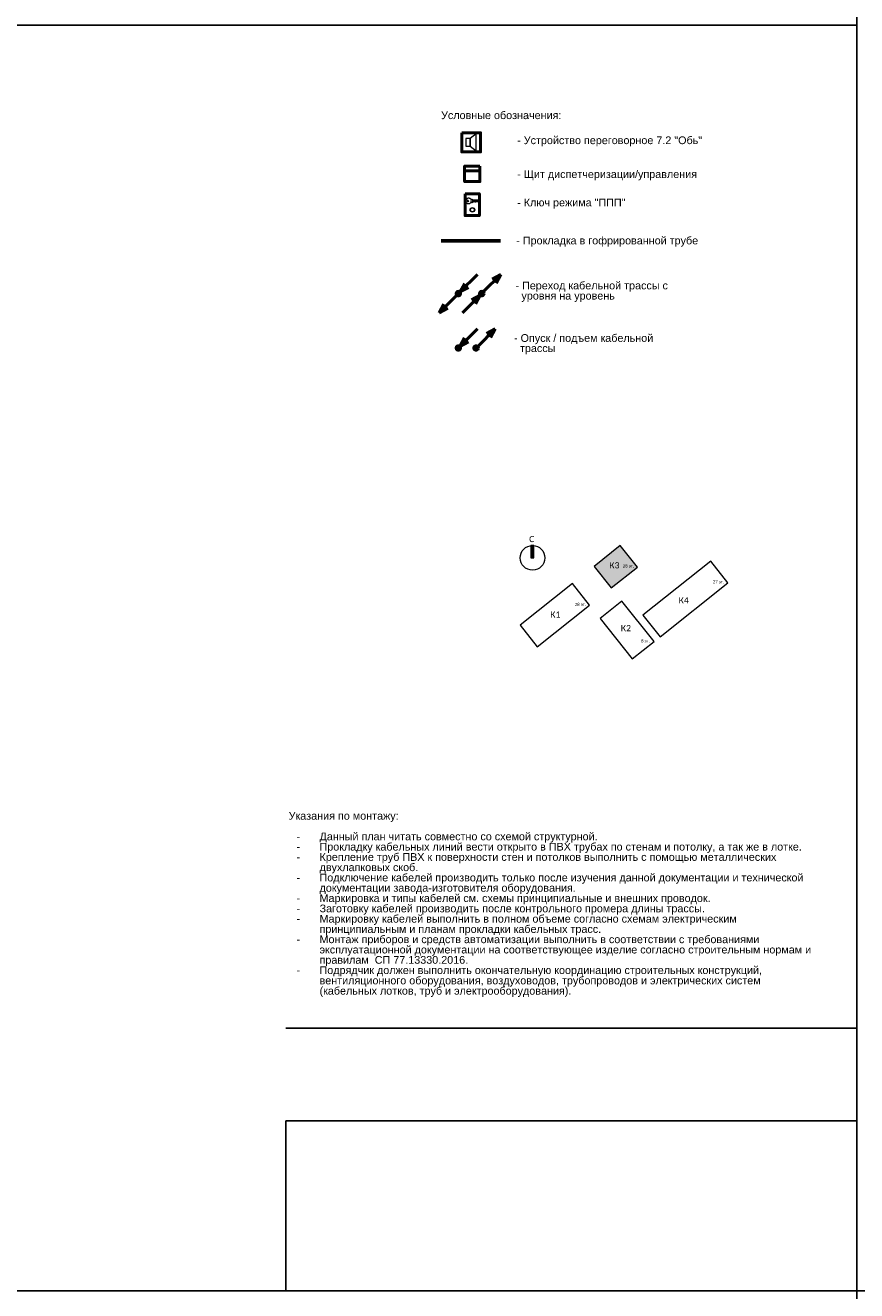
# Model space of a CAD drawing. Header units: millimetres. Extents: x -277772 to 277599, y -59564 to 282085.
# Tile 154 of 192: x -38058 to -11109, y 194681 to 235681. Entities that reach past the tile are written whole.
import ezdxf
from ezdxf.enums import TextEntityAlignment as Align

# ---------------------------------------------------------------- set-up
doc = ezdxf.new("R2010")
doc.units = ezdxf.units.MM
doc.set_wipeout_variables(frame=1)
doc.layers.add('EI_HATCH_GALV', color=7, linetype='Continuous')
doc.layers.add('UNPLOTTED', color=2, linetype='Continuous', plot=False)
for name, color, linetype, lineweight in [('КИП_выноска', 6, 'Continuous', 25), ('КИП_прибор', 140, 'Continuous', 50), ('КИП_трасса', 3, 'Continuous', 60), ('Типовые аннотации', 7, 'Continuous', 18)]:
    doc.layers.add(name, color=color, linetype=linetype, lineweight=lineweight)
doc.styles.add('Calibri Light', font='calibril.ttf', dxfattribs={"height": 2})
doc.styles.add('Calibri Light_1', font='calibril.ttf', dxfattribs={"height": 1})
doc.styles.add('CP.Text', font='arial.ttf')
doc.linetypes.add('в трубе открыто', pattern='A,10,[133,ltypeshp.shx,S=0.75,R=0,X=-5,Y=2.5],-2.5,[130,ltypeshp.shx,S=2.5,R=-45,X=0,Y=0],-2.5', length=15)

# ---------------------------------------------------------------- blocks, each defined once
blk = doc.blocks.new('*U4')
at = {"color": 0}
blk.add_line((0, 85.08), (-185, 85.08), dxfattribs=at)
for points in [[(0, 410), (0, 0), (-569, 0), (-569, 410)], [(-185, 55.08), (0, 55.08), (0, 0), (-185, 0)]]:
    blk.add_lwpolyline(points, close=True, dxfattribs=at)
blk = doc.blocks.new('Bag_K03')
at = {"layer": 'EI_HATCH_GALV', "linetype": 'в трубе открыто', "ltscale": 100}
h = blk.add_hatch(dxfattribs=at)
h.set_pattern_fill('ANGLE', color=256)
h.set_pattern_definition([(0, (25330.1974, 2636.517), (0, 6.985), [5.08, -1.905]), (90, (25330.1974, 2636.517), (-6.985, 4e-16), [5.08, -1.905])])
h.paths.add_polyline_path([(2394, 1906), (3243, 2582), (2688, 3278), (1840, 2602)])
h.paths.add_polyline_path([(3057, 2498), (3145, 2498), (3145, 2740), (3057, 2740)], flags=24)
h.paths.add_polyline_path([(2931, 2498), (3112, 2498), (3112, 2740), (2931, 2740)], flags=24)
h.paths.add_polyline_path([(2736, 2498), (2945, 2498), (2945, 2740), (2736, 2740)], flags=24)
h.paths.add_polyline_path([(2440, 2404), (2699, 2404), (2699, 2889), (2440, 2889)], flags=24)
h.paths.add_polyline_path([(2256, 2404), (2524, 2404), (2524, 2889), (2256, 2889)], flags=24)
at = {"layer": 'Типовые аннотации', "lineweight": 9}
blk.add_hatch(color=256, dxfattribs=at).paths.add_polyline_path([(-114, 2878), (-214, 2878), (-214, 3278), (-114, 3278)])
at = {"layer": 'Типовые аннотации'}
for p, q in [((-114, 3278), (-214, 3278)), ((-214, 3278), (-214, 2878)), ((-214, 2878), (-114, 2878)), ((-114, 2878), (-114, 3278)), ((1139, 2045), (-554, 696)), ((1694, 1349), (1139, 2045)), ((0, 0), (1694, 1349)), ((-554, 696), (0, 0))]:
    blk.add_line(p, q, dxfattribs=at)
at = {"layer": 'Типовые аннотации', "lineweight": 9}
for p, q in [((2688, 3278), (1840, 2602)), ((3243, 2582), (2688, 3278)), ((1840, 2602), (2394, 1906)), ((2394, 1906), (3243, 2582)), ((5623, 2771), (3425, 1020)), ((6178, 2074), (5623, 2771)), ((3979, 324), (6178, 2074)), ((1139, 2045), (-554, 696)), ((1694, 1349), (1139, 2045)), ((0, 0), (1694, 1349)), ((2742, 1477), (2034, 913)), ((3784, 168), (2742, 1477)), ((2034, 913), (3076, -395)), ((3425, 1020), (3979, 324)), ((-554, 696), (0, 0)), ((3076, -395), (3784, 168))]:
    blk.add_line(p, q, dxfattribs=at)
at = {"layer": 'Типовые аннотации'}
blk.add_circle((-154, 2878), 400, dxfattribs=at)
at = {"layer": 'Типовые аннотации', "lineweight": 9, "attachment_point": 1}
for s, insert, char_height, width, style in [('\\fCalibri Light|b0|i0|c204|p34|;C', (-263, 3589), 200, 208.44, 'Calibri Light'), ('\\fCalibri Light|b0|i0|c204|p34|;К', (2335, 2739), 200, 208.44, 'Calibri Light'), ('\\fCalibri Light|b0|i0|c204|p34|;3', (2507, 2739), 200, 192.41, 'Calibri Light'), ('28 ', (2770, 2665), 100, 232.49, 'Calibri Light_1'), ('эт', (2962, 2665), 100, 160.34, 'Calibri Light_1'), ('\\fCalibri Light|b0|i0|c204|p34|;.', (3094, 2665), 100, 48.1, 'Calibri Light_1'), ('27 ', (5689, 2152), 100, 232.49, 'Calibri Light_1'), ('эт', (5880, 2152), 100, 160.34, 'Calibri Light_1'), ('\\fCalibri Light|b0|i0|c204|p34|;.', (6013, 2152), 100, 48.1, 'Calibri Light_1'), ('28 ', (1214, 1420), 100, 232.49, 'Calibri Light_1'), ('28 ', (1214, 1420), 100, 232.49, 'Calibri Light_1'), ('эт', (1406, 1420), 100, 160.34, 'Calibri Light_1'), ('эт', (1406, 1420), 100, 160.34, 'Calibri Light_1'), ('\\fCalibri Light|b0|i0|c204|p34|;.', (1538, 1420), 100, 48.1, 'Calibri Light_1'), ('\\fCalibri Light|b0|i0|c204|p34|;.', (1538, 1420), 100, 48.1, 'Calibri Light_1'), ('\\fCalibri Light|b0|i0|c204|p34|;К', (4582, 1605), 200, 208.44, 'Calibri Light'), ('\\fCalibri Light|b0|i0|c204|p34|;4', (4754, 1605), 200, 192.41, 'Calibri Light'), ('\\fCalibri Light|b0|i0|c204|p34|;К', (419, 1144), 200, 208.44, 'Calibri Light'), ('\\fCalibri Light|b0|i0|c204|p34|;К', (419, 1144), 200, 208.44, 'Calibri Light'), ('\\fCalibri Light|b0|i0|c204|p34|;1', (591, 1144), 200, 192.41, 'Calibri Light'), ('\\fCalibri Light|b0|i0|c204|p34|;1', (591, 1144), 200, 192.41, 'Calibri Light'), ('\\fCalibri Light|b0|i0|c204|p34|;К', (2706, 703), 200, 208.44, 'Calibri Light'), ('\\fCalibri Light|b0|i0|c204|p34|;2', (2878, 703), 200, 192.41, 'Calibri Light'), ('8 ', (3364, 238), 100, 136.29, 'Calibri Light_1'), ('эт', (3476, 238), 100, 160.34, 'Calibri Light_1'), ('\\fCalibri Light|b0|i0|c204|p34|;.', (3608, 238), 100, 48.1, 'Calibri Light_1')]:
    blk.add_mtext(s, dxfattribs=dict(at, insert=insert, char_height=char_height, width=width, style=style))
blk = doc.blocks.new('A$C449d8904')
blk.add_lwpolyline([(0, 309), (0, 0), (307, 0), (307, 309)], close=True)
at = {"lineweight": 18}
for points in [[(70, 216), (70, 91), (140, 91), (140, 216)], [(237, 17), (237, 292), (140, 216), (140, 91)]]:
    blk.add_lwpolyline(points, close=True, dxfattribs=at)
blk = doc.blocks.new('*U13')
at = {"lineweight": 50}
h = blk.add_hatch(color=256, dxfattribs=at)
h.dxf.hatch_style = 1
edge = h.paths.add_edge_path()
edge.add_arc((0, 0), 0.75, 45, 405)
for q in [(6.19, 6.19), (2.02, 3.29), (3.29, 2.02)]:
    blk.add_line((0.53, 0.53), q, dxfattribs=at)
blk.add_circle((0, 0), 0.75, dxfattribs=at)
blk = doc.blocks.new('*U35')
at = {"lineweight": 50}
h = blk.add_hatch(color=256, dxfattribs=at)
h.dxf.hatch_style = 1
edge = h.paths.add_edge_path()
edge.add_arc((0, 0), 0.75, 45, 405)
for p, q in [((0.53, 0.53), (6.19, 6.19)), ((6.19, 6.19), (3.43, 4.7)), ((6.19, 6.19), (4.7, 3.43))]:
    blk.add_line(p, q, dxfattribs=at)
blk.add_circle((0, 0), 0.75, dxfattribs=at)
blk = doc.blocks.new('*U36')
at = {"lineweight": 50}
h = blk.add_hatch(color=256, dxfattribs=at)
h.dxf.hatch_style = 1
edge = h.paths.add_edge_path()
edge.add_arc((0, 0), 0.75, -135, 225)
for p, q in [((-0.53, -0.53), (-6.19, -6.19)), ((-6.19, -6.19), (-4.7, -3.43)), ((-6.19, -6.19), (-3.43, -4.7))]:
    blk.add_line(p, q, dxfattribs=at)
blk.add_circle((0, 0), 0.75, dxfattribs=at)
blk = doc.blocks.new('*U37')
at = {"lineweight": 50}
h = blk.add_hatch(color=256, dxfattribs=at)
h.dxf.hatch_style = 1
edge = h.paths.add_edge_path()
edge.add_arc((0, 0), 0.75, -135, 225)
for q in [(-6.19, -6.19), (-3.29, -2.02), (-2.02, -3.29)]:
    blk.add_line((-0.53, -0.53), q, dxfattribs=at)
blk.add_circle((0, 0), 0.75, dxfattribs=at)
blk = doc.blocks.new('Шкаф')
at = {"linetype": 'Continuous'}
blk.add_wipeout([(-2.5, -2.5), (-2.5, 2.5), (2.5, 2.5), (2.5, -2.5)], dxfattribs=at)
at = {"color": 0, "linetype": 'Continuous'}
for points in [[(-2.5, -2.5), (2.5, -2.5), (2.5, 2.5), (-2.5, 2.5)], [(-2.5, -2.5), (2.5, -2.5), (2.5, -1), (-2.5, -1)]]:
    blk.add_lwpolyline(points, close=True, dxfattribs=at)
blk = doc.blocks.new('A$C5ef3676d')
blk.add_lwpolyline([(0, 470), (307, 470), (307, 0), (0, 0)], close=True)
at = {"lineweight": 18}
for points in [[(284, 309), (135, 309), (119, 315), (292, 315)], [(125, 345), (140, 356), (146, 356), (150, 353), (150, 339), (275, 339), (296, 324), (296, 320), (269, 294), (254, 294), (243, 305), (226, 288), (224, 288)], [(220, 288), (216, 288), (199, 303), (182, 286), (169, 298), (150, 298), (150, 275), (146, 273), (125, 284)]]:
    blk.add_lwpolyline(points, dxfattribs=at)
at = {"lineweight": 25}
blk.add_lwpolyline([(220, 288), (222, 292), (224, 288)], dxfattribs=at)
blk.add_circle((56, 314), 13.8, dxfattribs=at)
at = {"lineweight": 18}
for radius in [49.7, 41.3]:
    blk.add_circle((156, 122), radius, dxfattribs=at)
for points, knots in [([(15, 314), (15, 323), (16, 332), (23, 349), (28, 356), (37, 366), (41, 369), (50, 374), (54, 376), (59, 377)], [0, 0, 0, 0, 0.547336, 0.547336, 1.063434, 1.063434, 1.361474, 1.361474, 1.660846, 1.660846, 1.660846, 1.660846]), ([(59, 252), (53, 253), (46, 256), (35, 265), (30, 271), (22, 282), (19, 288), (16, 301), (15, 307), (15, 314)], [0, 0, 0, 0, 0.417934, 0.417934, 0.875269, 0.875269, 1.256039, 1.256039, 1.653364, 1.653364, 1.653364, 1.653364]), ([(59, 377), (66, 379), (72, 379), (86, 378), (93, 376), (104, 369), (109, 365), (118, 356), (122, 350), (125, 344)], [0, 0, 0, 0, 0.41198, 0.41198, 0.823657, 0.823657, 1.201793, 1.201793, 1.602028, 1.602028, 1.602028, 1.602028]), ([(125, 285), (121, 277), (116, 270), (104, 259), (98, 255), (86, 251), (81, 250), (70, 250), (65, 250), (59, 252)], [0, 0, 0, 0, 0.510094, 0.510094, 0.964236, 0.964236, 1.282131, 1.282131, 1.607848, 1.607848, 1.607848, 1.607848])]:
    blk.add_open_spline(points, degree=3, knots=knots, dxfattribs=at)

msp = doc.modelspace()

# ---------------------------------------------------------------- linework, layer by layer
at = {"layer": 'UNPLOTTED', "color": 1, "ltscale": 100}
for p, direction in [((-11109, -23502), (0, 1)), ((-94774, 194681), (1, 0))]:
    msp.add_xline(p, direction, dxfattribs=at)
at = {"layer": 'КИП_трасса', "linetype": 'в трубе открыто', "ltscale": 100}
msp.add_line((-24582, 228696), (-22656, 228696), dxfattribs=at)

# ---------------------------------------------------------------- block references
at = {"layer": 'UNPLOTTED', "xscale": 100, "yscale": 100, "zscale": 100}
msp.add_blockref('*U4', (-11109, 194681), dxfattribs=at)
at = {"layer": 'КИП_выноска', "xscale": 100, "yscale": 100, "zscale": 100}
for name, p in [('*U13', (-24021, 226988)), ('*U35', (-23264, 226988)), ('*U36', (-24021, 226988)), ('*U37', (-23264, 226988)), ('*U13', (-24021, 225225)), ('*U35', (-23446, 225225))]:
    msp.add_blockref(name, p, dxfattribs=at)
at = {"layer": 'КИП_прибор'}
for name, p, xscale, yscale, zscale in [('A$C449d8904', (-23913, 231580), 2, 2, 2), ('A$C5ef3676d', (-23800, 229518), 1.5, 1.5, 1.5)]:
    msp.add_blockref(name, p, dxfattribs=dict(at, xscale=xscale, yscale=yscale, zscale=zscale))
at = {"layer": 'КИП_трасса', "linetype": 'в трубе открыто'}
msp.add_blockref('Bag_K03', (-21462, 215546), dxfattribs=at)

# ---------------------------------------------------------------- texts
at = {"style": 'CP.Text'}
msp.add_text('Условные обозначения:', height=250, dxfattribs=at).set_placement((-24581, 232767), align=Align.MIDDLE_LEFT)
at = {"char_height": 250, "style": 'CP.Text'}
for s, insert, width, attachment_point, line_spacing_factor in [('- Устройство переговорное 7.2 "Обь"', (-22113, 231918), 7645.45, 4, 0.9), ('- Щит диспетчеризации/управления', (-22113, 230820), 7645.45, 4, 0.9), ('- Ключ режима "ППП"', (-22113, 229901), 7645.45, 4, 0.9), ('- Прокладка в гофрированной трубе', (-22143, 228670), 7645.45, 4, 0.9), ('Указания по монтажу:\\P\\P\\pxi-3,l4,t4;-^IДанный план читать совместно со схемой структурной.\\P-^IПрокладку кабельных линий вести открыто в ПВХ трубах по стенам и потолку, а так же в лотке.\\P-^IКрепление труб ПВХ к поверхности стен и потолков выполнить с помощью металлических двухлапковых скоб.\\P-^IПодключение кабелей производить только после изучения данной документации и технической документации завода-изготовителя оборудования.\\P-^IМаркировка и типы кабелей см. схемы принципиальные и внешних проводок.\\P-^IЗаготовку кабелей производить после контрольного промера длины трассы.\\P-^IМаркировку кабелей выполнить в полном объеме согласно схемам электрическим принципиальным и планам прокладки кабельных трасс.\\P-^IМонтаж приборов и средств автоматизации выполнить в соответствии с требованиями эксплуатационной документации на соответствующее изделие согласно строительным нормам и правилам  СП 77.13330.2016.\\P-^IПодрядчик должен выполнить окончательную координацию строительных конструкций, вентиляционного оборудования, воздуховодов, трубопроводов и электрических систем (кабельных лотков, труб и электрооборудования).', (-29520, 210192), 17195.48, 1, 0.8)]:
    msp.add_mtext(s, dxfattribs=dict(at, insert=insert, width=width, attachment_point=attachment_point, line_spacing_factor=line_spacing_factor))
at = {"linetype": 'Continuous', "char_height": 250, "width": 5658.48, "attachment_point": 4, "line_spacing_factor": 0.792, "style": 'CP.Text'}
for s, insert in [('- Переход кабельной трассы с   \\P  уровня на уровень', (-22170, 227047)), ('- Опуск / подъем кабельной\\P  трассы ', (-22216, 225346))]:
    msp.add_mtext(s, dxfattribs=dict(at, insert=insert))

# ---------------------------------------------------------------- next in the draw order: block references
at = {"layer": 'КИП_прибор', "linetype": 'ByBlock', "xscale": 100, "yscale": 100, "zscale": 100, "rotation": 180}
msp.add_blockref('Шкаф', (-23570, 230868), dxfattribs=at)

doc.saveas('drawing.dxf')
